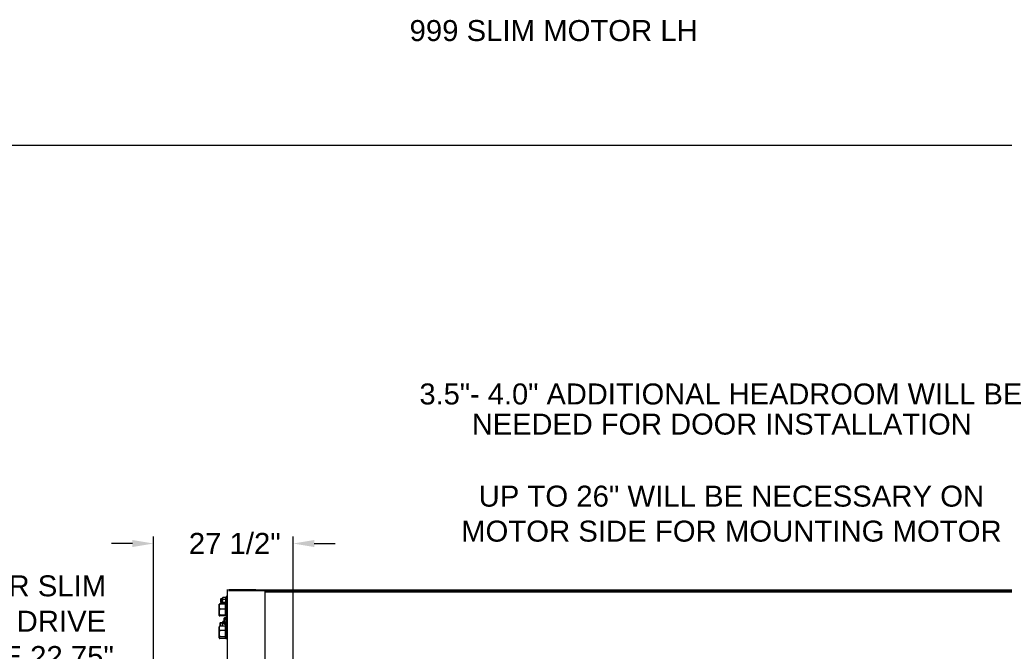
# Model space of a CAD drawing. Header units: inches. Extents: x 170 to 288, y 234 to 248.
# Tile 66 of 192: x 176.9 to 181.3, y 244.92 to 247.74. Entities that reach past the tile are written whole.
import ezdxf

# ---------------------------------------------------------------- set-up
doc = ezdxf.new("R2010")
doc.units = ezdxf.units.IN
doc.header["$LTSCALE"] = 0.25
doc.header["$MEASUREMENT"] = 0
doc.layers.add('ANNOTATIONS', color=1, linetype='Continuous')
doc.layers.add('SLIM E GUIDE MOTOR LH', color=7, linetype='Continuous')
doc.styles.add('ARIAL', font='arial.ttf', dxfattribs={"height": 0.09375})
doc.dimstyles.new('STANDARD$0', dxfattribs={"dimtxt": 0.09375, "dimasz": 0.09375, "dimexe": 0.03125, "dimexo": 0.046875, "dimgap": 0.09, "dimtad": 0, "dimtih": 1, "dimtoh": 1, "dimdec": 4, "dimzin": 0, "dimdsep": 46, "dimtxsty": 'ARIAL', "dimcen": 0.09, "dimadec": 0, "dimazin": 0, "dimtfac": 1, "dimtdec": 4, "dimtofl": 0, "dimtmove": 0, "dimatfit": 1, "dimfxl": 1, "dimtolj": 1, "dimtzin": 0, "dimarcsym": 0})

# ---------------------------------------------------------------- blocks, each defined once
blk = doc.blocks.new('*D8')
at = {"layer": 'ANNOTATIONS', "color": 0, "lineweight": -2, "transparency": 16777216}
for p, q in [((177.4958, 244.7789), (177.4958, 245.4338)), ((178.1204, 244.2825), (178.1204, 245.4338)), ((177.4021, 245.4025), (177.3083, 245.4025)), ((178.2142, 245.4025), (178.3079, 245.4025))]:
    blk.add_line(p, q, dxfattribs=at)
at = {"layer": 'ANNOTATIONS', "color": 0, "transparency": 16777216}
for points in [[(177.4021, 245.4182), (177.4021, 245.3869), (177.4958, 245.4025)], [(178.2142, 245.4182), (178.2142, 245.3869), (178.1204, 245.4025)]]:
    blk.add_solid(points, dxfattribs=at)
at = {"layer": 'defpoints', "color": 0, "transparency": 16777216}
for p in [(178.1204, 245.4025), (177.4958, 244.6852), (178.1204, 244.1887)]:
    blk.add_point(p, dxfattribs=at)
at = {"layer": 'ANNOTATIONS', "color": 0, "transparency": 16777216, "insert": (177.8591, 245.4025), "char_height": 0.09375, "attachment_point": 5, "style": 'ARIAL'}
blk.add_mtext('\\A1;27 1/2"', dxfattribs=at)

msp = doc.modelspace()

# ---------------------------------------------------------------- linework, layer by layer
at = {"layer": 'defpoints'}
msp.add_lwpolyline([(189.05875, 234.44685), (169.58887, 234.44685), (169.58887, 247.18196), (189.05875, 247.18196)], close=True, dxfattribs=at)
at = {"layer": 'SLIM E GUIDE MOTOR LH'}
for p, q in [((177.82705, 245.16859), (177.82372, 245.16859)), ((177.82372, 245.12653), (177.82372, 245.16859)), ((177.82705, 245.1682), (177.82372, 245.1682)), ((177.82705, 244.18808), (177.82705, 245.19649)), ((177.83142, 245.19649), (177.95375, 245.19649)), ((177.83142, 245.19232), (177.99542, 245.19232)), ((177.95375, 245.19232), (177.95375, 245.19649)), ((177.95375, 245.19505), (182.28708, 245.19505)), ((177.99542, 244.19297), (177.99542, 245.19232)), ((177.99542, 245.19088), (182.24542, 245.19088)), ((177.99542, 245.19016), (182.24542, 245.19016)), ((182.24542, 245.18528), (177.99542, 245.18528)), ((177.78928, 245.13126), (177.78915, 245.13111)), ((177.78915, 245.08111), (177.78915, 245.13111)), ((177.78928, 245.13086), (177.78915, 245.13071)), ((177.78915, 245.13071), (177.78915, 245.08071)), ((177.81818, 245.13254), (177.79248, 245.13254)), ((177.81818, 245.13214), (177.79248, 245.13214)), ((177.79754, 245.15609), (177.79601, 245.15457)), ((177.79601, 245.15457), (177.79601, 245.14095)), ((177.79601, 245.14095), (177.79754, 245.13943)), ((177.79858, 245.1557), (177.79705, 245.15417)), ((177.79705, 245.15417), (177.79705, 245.14056)), ((177.79705, 245.14056), (177.79858, 245.13903)), ((177.80462, 245.15609), (177.79754, 245.15609)), ((177.79754, 245.15609), (177.79754, 245.13943)), ((177.79754, 245.13943), (177.80462, 245.13943)), ((177.80462, 245.1557), (177.79858, 245.1557)), ((177.79858, 245.1557), (177.79858, 245.13903)), ((177.79858, 245.13903), (177.80462, 245.13903)), ((177.8054, 245.16117), (177.80462, 245.16026)), ((177.8054, 245.16077), (177.80462, 245.15986)), ((177.80462, 245.13214), (177.80462, 245.16026)), ((177.80462, 245.13526), (177.8054, 245.13435)), ((177.80462, 245.13486), (177.8054, 245.13395)), ((177.80462, 245.1336), (177.80484, 245.13254)), ((177.80462, 245.13321), (177.80484, 245.13214)), ((177.81788, 245.16201), (177.80628, 245.16201)), ((177.81788, 245.16162), (177.80628, 245.16162)), ((177.81788, 245.1529), (177.80628, 245.1529)), ((177.81788, 245.15251), (177.80628, 245.15251)), ((177.81788, 245.13865), (177.80628, 245.13865)), ((177.81788, 245.13826), (177.80628, 245.13826)), ((177.81788, 245.13351), (177.80628, 245.13351)), ((177.81788, 245.13311), (177.80628, 245.13311)), ((177.81818, 245.07929), (177.81818, 245.13254)), ((177.81872, 245.13111), (177.81818, 245.13111)), ((177.81872, 245.13071), (177.81818, 245.13071)), ((177.81955, 245.13356), (177.81872, 245.13356)), ((177.81872, 245.13356), (177.81872, 245.07826)), ((177.81955, 245.13316), (177.81872, 245.13316)), ((177.81955, 245.16026), (177.81877, 245.16117)), ((177.81955, 245.15986), (177.81877, 245.16077)), ((177.81877, 245.13435), (177.81955, 245.13526)), ((177.81877, 245.13395), (177.81955, 245.13486)), ((177.82372, 245.16224), (177.81955, 245.16224)), ((177.81955, 245.13328), (177.81955, 245.16224)), ((177.82372, 245.16185), (177.81955, 245.16185)), ((177.81955, 245.13288), (177.81955, 245.16185)), ((177.81955, 245.14659), (177.82372, 245.14659)), ((177.81955, 245.1462), (177.82372, 245.1462)), ((177.82372, 245.14575), (177.81955, 245.14575)), ((177.82372, 245.14535), (177.81955, 245.14535)), ((177.81955, 245.14435), (177.82372, 245.14435)), ((177.81955, 245.14395), (177.82372, 245.14395)), ((177.81955, 245.13328), (177.82372, 245.13328)), ((177.81955, 245.13288), (177.82372, 245.13288)), ((177.82372, 245.12693), (177.82705, 245.12693)), ((177.82372, 245.12653), (177.82705, 245.12653)), ((177.78915, 245.08111), (177.78928, 245.08096)), ((177.78915, 245.08071), (177.78928, 245.08056)), ((177.81818, 245.10926), (177.79248, 245.10926)), ((177.81818, 245.10886), (177.79248, 245.10886)), ((177.81818, 245.08284), (177.79248, 245.08284)), ((177.81818, 245.08244), (177.79248, 245.08244)), ((177.81818, 245.07969), (177.79248, 245.07969)), ((177.81818, 245.07929), (177.79248, 245.07929)), ((177.81818, 245.08111), (177.81872, 245.08111)), ((177.81818, 245.08071), (177.81872, 245.08071)), ((177.81872, 245.07866), (177.82705, 245.07866)), ((177.79421, 245.04778), (177.79268, 245.04625)), ((177.79421, 245.04738), (177.79268, 245.04585)), ((177.79268, 245.04625), (177.79268, 245.03365)), ((177.80462, 245.04778), (177.79421, 245.04778)), ((177.79421, 245.04778), (177.79421, 245.03405)), ((177.80462, 245.04738), (177.79421, 245.04738)), ((177.79421, 245.04738), (177.79421, 245.03365)), ((177.8054, 245.05285), (177.80462, 245.05194)), ((177.8054, 245.05246), (177.80462, 245.05155)), ((177.80462, 245.03365), (177.80462, 245.05194)), ((177.81158, 245.0537), (177.80628, 245.0537)), ((177.81478, 245.0533), (177.80628, 245.0533)), ((177.81158, 245.04459), (177.80628, 245.04459)), ((177.81788, 245.04419), (177.80628, 245.04419)), ((177.81213, 245.06955), (177.81158, 245.06861)), ((177.81158, 245.06861), (177.81158, 245.04361)), ((177.81158, 245.04361), (177.81213, 245.04267)), ((177.82372, 245.07039), (177.8127, 245.07039)), ((177.82372, 245.06509), (177.8127, 245.06509)), ((177.82372, 245.05081), (177.8127, 245.05081)), ((177.82372, 245.04183), (177.8127, 245.04183)), ((177.81519, 245.06578), (177.81478, 245.06508)), ((177.81478, 245.06508), (177.81478, 245.04635)), ((177.81478, 245.04635), (177.81519, 245.04565)), ((177.82372, 245.06641), (177.81562, 245.06641)), ((177.82372, 245.06244), (177.81562, 245.06244)), ((177.82372, 245.05175), (177.81562, 245.05175)), ((177.82372, 245.04502), (177.81562, 245.04502)), ((177.81872, 245.07826), (177.82705, 245.07826)), ((177.81955, 245.03316), (177.81955, 245.04502)), ((177.81955, 245.03356), (177.81955, 245.04183)), ((177.81955, 245.03828), (177.82372, 245.03828)), ((177.81955, 245.03788), (177.82372, 245.03788)), ((177.82372, 245.03743), (177.81955, 245.03743)), ((177.82372, 245.03704), (177.81955, 245.03704)), ((177.81955, 245.03603), (177.82372, 245.03603)), ((177.81955, 245.03564), (177.82372, 245.03564)), ((177.82705, 245.07694), (177.82372, 245.07694)), ((177.82372, 245.03316), (177.82372, 245.07694)), ((177.82705, 245.07655), (177.82372, 245.07655)), ((177.82372, 245.03528), (177.82705, 245.03528)), ((177.82372, 245.03488), (177.82705, 245.03488)), ((177.78995, 245.03204), (177.78915, 245.03111)), ((177.78995, 245.03164), (177.78915, 245.03071)), ((177.78915, 244.98111), (177.78915, 245.03111)), ((177.78915, 245.03071), (177.78915, 244.98071)), ((177.81818, 245.03405), (177.79248, 245.03405)), ((177.81818, 245.03365), (177.79248, 245.03365)), ((177.81818, 245.01377), (177.79248, 245.01377)), ((177.81818, 245.01337), (177.79248, 245.01337)), ((177.81818, 244.97778), (177.81818, 245.03405)), ((177.81872, 245.03111), (177.81818, 245.03111)), ((177.81872, 245.03071), (177.81818, 245.03071)), ((177.82705, 245.03356), (177.81872, 245.03356)), ((177.81872, 245.03356), (177.81872, 244.97826)), ((177.82705, 245.03316), (177.81872, 245.03316)), ((177.78915, 244.98111), (177.78995, 244.98018)), ((177.78915, 244.98071), (177.78995, 244.97978)), ((177.81818, 244.98584), (177.79248, 244.98584)), ((177.81818, 244.98544), (177.79248, 244.98544)), ((177.81818, 244.97818), (177.79248, 244.97818)), ((177.81818, 244.97778), (177.79248, 244.97778)), ((177.81818, 244.98111), (177.81872, 244.98111)), ((177.81818, 244.98071), (177.81872, 244.98071)), ((177.81872, 244.97866), (177.82705, 244.97866)), ((177.81872, 244.97826), (177.82705, 244.97826))]:
    msp.add_line(p, q, dxfattribs=at)
for points, knots in [([(177.79248, 245.13254), (177.7916, 245.13073), (177.79027, 245.12798), (177.78935, 245.12408), (177.78915, 245.12202), (177.78915, 245.12095), (177.78915, 245.1209)], [0, 0, 0, 0, 0.4839104, 0.73518963, 0.98633983, 1, 1, 1, 1]), ([(177.79248, 245.13214), (177.7916, 245.13033), (177.79027, 245.12758), (177.78935, 245.12369), (177.78915, 245.12162), (177.78915, 245.12056), (177.78915, 245.1205)], [0, 0, 0, 0, 0.4839104, 0.73518963, 0.98633983, 1, 1, 1, 1]), ([(177.79248, 245.13254), (177.79199, 245.1324), (177.79083, 245.13209), (177.78966, 245.13166), (177.78947, 245.13136), (177.78941, 245.13126)], [0, 0, 0, 0, 0.3251351, 0.769281, 1, 1, 1, 1]), ([(177.79248, 245.13214), (177.79199, 245.13201), (177.79083, 245.13169), (177.78966, 245.13126), (177.78947, 245.13096), (177.78941, 245.13086)], [0, 0, 0, 0, 0.3251351, 0.769281, 1, 1, 1, 1]), ([(177.80628, 245.16201), (177.80585, 245.1613), (177.80495, 245.15986), (177.80462, 245.15829), (177.80462, 245.15748), (177.80462, 245.15746)], [0, 0, 0, 0, 0.4843422, 0.9863279, 1, 1, 1, 1]), ([(177.80628, 245.16162), (177.80585, 245.16091), (177.80495, 245.15947), (177.80462, 245.15789), (177.80462, 245.15708), (177.80462, 245.15706)], [0, 0, 0, 0, 0.4843422, 0.9863279, 1, 1, 1, 1]), ([(177.80462, 245.15746), (177.80468, 245.15682), (177.80481, 245.15552), (177.80556, 245.15401), (177.80612, 245.15315), (177.80628, 245.1529)], [0, 0, 0, 0, 0.40629394, 0.82726398, 1, 1, 1, 1]), ([(177.80462, 245.15706), (177.80468, 245.15642), (177.80481, 245.15513), (177.80556, 245.15362), (177.80612, 245.15276), (177.80628, 245.15251)], [0, 0, 0, 0, 0.40629394, 0.82726398, 1, 1, 1, 1]), ([(177.80462, 245.14578), (177.80462, 245.14594), (177.80463, 245.14701), (177.8049, 245.149), (177.80557, 245.1512), (177.80611, 245.15248), (177.80628, 245.1529)], [0, 0, 0, 0, 0.0665377, 0.4352814, 0.8145517, 1, 1, 1, 1]), ([(177.80462, 245.14538), (177.80462, 245.14555), (177.80463, 245.14661), (177.8049, 245.14861), (177.80557, 245.15081), (177.80611, 245.15209), (177.80628, 245.15251)], [0, 0, 0, 0, 0.0665377, 0.4352814, 0.8145517, 1, 1, 1, 1]), ([(177.80628, 245.13865), (177.80604, 245.13926), (177.80545, 245.14068), (177.80477, 245.14306), (177.80467, 245.14487), (177.80462, 245.14578)], [0, 0, 0, 0, 0.2654628, 0.6280823, 1, 1, 1, 1]), ([(177.80628, 245.13826), (177.80604, 245.13886), (177.80545, 245.14029), (177.80477, 245.14267), (177.80467, 245.14447), (177.80462, 245.14538)], [0, 0, 0, 0, 0.2654628, 0.6280823, 1, 1, 1, 1]), ([(177.80628, 245.13865), (177.80585, 245.13825), (177.80495, 245.13744), (177.80462, 245.13655), (177.80462, 245.13609), (177.80462, 245.13608)], [0, 0, 0, 0, 0.4843455, 0.9863188, 1, 1, 1, 1]), ([(177.80628, 245.13826), (177.80585, 245.13786), (177.80495, 245.13704), (177.80462, 245.13615), (177.80462, 245.1357), (177.80462, 245.13568)], [0, 0, 0, 0, 0.4843455, 0.9863188, 1, 1, 1, 1]), ([(177.80462, 245.13608), (177.80468, 245.13572), (177.80481, 245.13499), (177.80556, 245.13414), (177.80612, 245.13365), (177.80628, 245.13351)], [0, 0, 0, 0, 0.4062861, 0.8272663, 1, 1, 1, 1]), ([(177.80462, 245.13568), (177.80468, 245.13532), (177.80481, 245.13459), (177.80556, 245.13374), (177.80612, 245.13325), (177.80628, 245.13311)], [0, 0, 0, 0, 0.4062861, 0.8272663, 1, 1, 1, 1]), ([(177.80494, 245.13488), (177.80478, 245.13448), (177.80462, 245.13405), (177.80462, 245.13362), (177.80462, 245.1336)], [0, 0, 0, 0, 0.9605872, 1, 1, 1, 1]), ([(177.80494, 245.13449), (177.80478, 245.13408), (177.80462, 245.13365), (177.80462, 245.13322), (177.80462, 245.13321)], [0, 0, 0, 0, 0.9605872, 1, 1, 1, 1]), ([(177.80544, 245.16114), (177.80555, 245.16129), (177.80577, 245.16159), (177.80611, 245.16187), (177.80628, 245.16201)], [0, 0, 0, 0, 0.503884, 1, 1, 1, 1]), ([(177.80544, 245.16074), (177.80555, 245.16089), (177.80577, 245.16119), (177.80611, 245.16147), (177.80628, 245.16162)], [0, 0, 0, 0, 0.503884, 1, 1, 1, 1]), ([(177.81788, 245.16201), (177.81832, 245.1613), (177.81921, 245.15986), (177.81955, 245.15829), (177.81955, 245.15748), (177.81955, 245.15746)], [0, 0, 0, 0, 0.4843422, 0.9863279, 1, 1, 1, 1]), ([(177.81873, 245.16114), (177.81862, 245.16129), (177.8184, 245.16159), (177.81805, 245.16187), (177.81788, 245.16201)], [0, 0, 0, 0, 0.503884, 1, 1, 1, 1]), ([(177.81788, 245.16162), (177.81832, 245.16091), (177.81921, 245.15947), (177.81955, 245.15789), (177.81955, 245.15708), (177.81955, 245.15706)], [0, 0, 0, 0, 0.4843422, 0.9863279, 1, 1, 1, 1]), ([(177.81873, 245.16074), (177.81862, 245.16089), (177.8184, 245.16119), (177.81805, 245.16147), (177.81788, 245.16162)], [0, 0, 0, 0, 0.503884, 1, 1, 1, 1]), ([(177.81955, 245.15746), (177.81949, 245.15682), (177.81936, 245.15552), (177.81861, 245.15401), (177.81805, 245.15315), (177.81788, 245.1529)], [0, 0, 0, 0, 0.40629394, 0.82726398, 1, 1, 1, 1]), ([(177.81955, 245.15706), (177.81949, 245.15642), (177.81936, 245.15513), (177.81861, 245.15362), (177.81805, 245.15276), (177.81788, 245.15251)], [0, 0, 0, 0, 0.40629394, 0.82726398, 1, 1, 1, 1]), ([(177.81955, 245.14578), (177.81955, 245.14594), (177.81954, 245.14701), (177.81926, 245.149), (177.8186, 245.1512), (177.81806, 245.15248), (177.81788, 245.1529)], [0, 0, 0, 0, 0.0665377, 0.4352814, 0.8145517, 1, 1, 1, 1]), ([(177.81955, 245.14538), (177.81955, 245.14555), (177.81954, 245.14661), (177.81926, 245.14861), (177.8186, 245.15081), (177.81806, 245.15209), (177.81788, 245.15251)], [0, 0, 0, 0, 0.0665377, 0.4352814, 0.8145517, 1, 1, 1, 1]), ([(177.81788, 245.13865), (177.81813, 245.13926), (177.81872, 245.14068), (177.81939, 245.14306), (177.8195, 245.14487), (177.81955, 245.14578)], [0, 0, 0, 0, 0.2654628, 0.6280823, 1, 1, 1, 1]), ([(177.81788, 245.13826), (177.81813, 245.13886), (177.81872, 245.14029), (177.81939, 245.14267), (177.8195, 245.14447), (177.81955, 245.14538)], [0, 0, 0, 0, 0.2654628, 0.6280823, 1, 1, 1, 1]), ([(177.81788, 245.13865), (177.81832, 245.13825), (177.81921, 245.13744), (177.81955, 245.13655), (177.81955, 245.13609), (177.81955, 245.13608)], [0, 0, 0, 0, 0.4843455, 0.9863188, 1, 1, 1, 1]), ([(177.81788, 245.13826), (177.81832, 245.13786), (177.81921, 245.13704), (177.81955, 245.13615), (177.81955, 245.1357), (177.81955, 245.13568)], [0, 0, 0, 0, 0.4843455, 0.9863188, 1, 1, 1, 1]), ([(177.81955, 245.13608), (177.81949, 245.13572), (177.81936, 245.13499), (177.81861, 245.13414), (177.81805, 245.13365), (177.81788, 245.13351)], [0, 0, 0, 0, 0.4062861, 0.8272663, 1, 1, 1, 1]), ([(177.81955, 245.13568), (177.81949, 245.13532), (177.81936, 245.13459), (177.81861, 245.13374), (177.81805, 245.13325), (177.81788, 245.13311)], [0, 0, 0, 0, 0.4062861, 0.8272663, 1, 1, 1, 1]), ([(177.81923, 245.13488), (177.81938, 245.13448), (177.81955, 245.13405), (177.81955, 245.13362), (177.81955, 245.1336)], [0, 0, 0, 0, 0.9605872, 1, 1, 1, 1]), ([(177.81923, 245.13449), (177.81938, 245.13408), (177.81955, 245.13365), (177.81955, 245.13322), (177.81955, 245.13321)], [0, 0, 0, 0, 0.9605872, 1, 1, 1, 1]), ([(177.78915, 245.1209), (177.78928, 245.11927), (177.78954, 245.11595), (177.79103, 245.1121), (177.79216, 245.1099), (177.79248, 245.10926)], [0, 0, 0, 0, 0.4062905, 0.8272674, 1, 1, 1, 1]), ([(177.78915, 245.1205), (177.78928, 245.11887), (177.78953, 245.11556), (177.79103, 245.1117), (177.79216, 245.1095), (177.79248, 245.10886)], [0, 0, 0, 0, 0.4062905, 0.8272674, 1, 1, 1, 1]), ([(177.79248, 245.10926), (177.7916, 245.10721), (177.79027, 245.10408), (177.78935, 245.09966), (177.78915, 245.09732), (177.78915, 245.09611), (177.78915, 245.09605)], [0, 0, 0, 0, 0.48390853, 0.735188, 0.98634, 1, 1, 1, 1]), ([(177.79248, 245.10886), (177.7916, 245.10681), (177.79027, 245.10369), (177.78935, 245.09927), (177.78915, 245.09692), (177.78915, 245.09571), (177.78915, 245.09565)], [0, 0, 0, 0, 0.48390853, 0.735188, 0.98634, 1, 1, 1, 1]), ([(177.78915, 245.09605), (177.78928, 245.0942), (177.78954, 245.09043), (177.79103, 245.08606), (177.79216, 245.08356), (177.79248, 245.08284)], [0, 0, 0, 0, 0.4062913, 0.8272682, 1, 1, 1, 1]), ([(177.78915, 245.09565), (177.78928, 245.0938), (177.78953, 245.09004), (177.79103, 245.08566), (177.79216, 245.08316), (177.79248, 245.08244)], [0, 0, 0, 0, 0.4062913, 0.8272682, 1, 1, 1, 1]), ([(177.79248, 245.08284), (177.79199, 245.0827), (177.79082, 245.08239), (177.78947, 245.08186), (177.78926, 245.08146), (177.78915, 245.08126)], [0, 0, 0, 0, 0.265455, 0.6280758, 1, 1, 1, 1]), ([(177.79248, 245.08244), (177.79199, 245.08231), (177.79082, 245.08199), (177.78947, 245.08146), (177.78926, 245.08107), (177.78915, 245.08086)], [0, 0, 0, 0, 0.265455, 0.6280758, 1, 1, 1, 1]), ([(177.78915, 245.08126), (177.78915, 245.08122), (177.78918, 245.08099), (177.78972, 245.08055), (177.79106, 245.08006), (177.79213, 245.07978), (177.79248, 245.07969)], [0, 0, 0, 0, 0.066533, 0.4352854, 0.8145503, 1, 1, 1, 1]), ([(177.78915, 245.08086), (177.78915, 245.08083), (177.78918, 245.08059), (177.78972, 245.08015), (177.79106, 245.07966), (177.79213, 245.07938), (177.79248, 245.07929)], [0, 0, 0, 0, 0.066533, 0.4352854, 0.8145503, 1, 1, 1, 1]), ([(177.80628, 245.0537), (177.80585, 245.05299), (177.80495, 245.05155), (177.80462, 245.04997), (177.80462, 245.04916), (177.80462, 245.04914)], [0, 0, 0, 0, 0.4843441, 0.9863299, 1, 1, 1, 1]), ([(177.80628, 245.0533), (177.80585, 245.05259), (177.80495, 245.05115), (177.80462, 245.04957), (177.80462, 245.04877), (177.80462, 245.04875)], [0, 0, 0, 0, 0.4843441, 0.9863299, 1, 1, 1, 1]), ([(177.80462, 245.04914), (177.80468, 245.0485), (177.80481, 245.04721), (177.80556, 245.0457), (177.80612, 245.04484), (177.80628, 245.04459)], [0, 0, 0, 0, 0.4062896, 0.8272631, 1, 1, 1, 1]), ([(177.80462, 245.04875), (177.80468, 245.04811), (177.80481, 245.04681), (177.80556, 245.0453), (177.80612, 245.04444), (177.80628, 245.04419)], [0, 0, 0, 0, 0.4062896, 0.8272631, 1, 1, 1, 1]), ([(177.80462, 245.03746), (177.80462, 245.03763), (177.80463, 245.03869), (177.8049, 245.04069), (177.80557, 245.04289), (177.80611, 245.04417), (177.80628, 245.04459)], [0, 0, 0, 0, 0.0665376, 0.4352814, 0.8145511, 1, 1, 1, 1]), ([(177.80462, 245.03707), (177.80462, 245.03723), (177.80463, 245.0383), (177.8049, 245.04029), (177.80557, 245.04249), (177.80611, 245.04377), (177.80628, 245.04419)], [0, 0, 0, 0, 0.0665376, 0.4352814, 0.8145511, 1, 1, 1, 1]), ([(177.80506, 245.03405), (177.805, 245.03428), (177.80468, 245.03538), (177.80464, 245.03654), (177.80462, 245.03746)], [0, 0, 0, 0, 0.20752985, 1, 1, 1, 1]), ([(177.80506, 245.03365), (177.805, 245.03388), (177.80468, 245.03499), (177.80464, 245.03615), (177.80462, 245.03707)], [0, 0, 0, 0, 0.20752985, 1, 1, 1, 1]), ([(177.80544, 245.05282), (177.80555, 245.05297), (177.80577, 245.05327), (177.80611, 245.05356), (177.80628, 245.0537)], [0, 0, 0, 0, 0.5038606, 1, 1, 1, 1]), ([(177.80544, 245.05243), (177.80555, 245.05258), (177.80577, 245.05287), (177.80611, 245.05316), (177.80628, 245.0533)], [0, 0, 0, 0, 0.5038606, 1, 1, 1, 1]), ([(177.81158, 245.06774), (177.8116, 245.06796), (177.81165, 245.06886), (177.81225, 245.06973), (177.8127, 245.07039)], [0, 0, 0, 0, 0.2463124, 1, 1, 1, 1]), ([(177.8127, 245.06509), (177.81255, 245.06529), (177.81189, 245.06615), (177.81172, 245.06705), (177.81158, 245.06774)], [0, 0, 0, 0, 0.2293536, 1, 1, 1, 1]), ([(177.81158, 245.05795), (177.81159, 245.05812), (177.8116, 245.0594), (177.81184, 245.06182), (177.81241, 245.06399), (177.8127, 245.06509)], [0, 0, 0, 0, 0.070087, 0.5307763, 1, 1, 1, 1]), ([(177.8127, 245.05081), (177.81239, 245.05197), (177.81176, 245.05431), (177.81164, 245.05673), (177.81158, 245.05795)], [0, 0, 0, 0, 0.49546092, 1, 1, 1, 1]), ([(177.81158, 245.04632), (177.81159, 245.04643), (177.8116, 245.04724), (177.81184, 245.04876), (177.81241, 245.05012), (177.8127, 245.05081)], [0, 0, 0, 0, 0.070095, 0.5307808, 1, 1, 1, 1]), ([(177.8127, 245.04183), (177.81239, 245.04256), (177.81176, 245.04404), (177.81164, 245.04556), (177.81158, 245.04632)], [0, 0, 0, 0, 0.495456, 1, 1, 1, 1]), ([(177.81219, 245.04269), (177.81221, 245.0426), (177.81229, 245.04231), (177.81253, 245.04203), (177.8127, 245.04183)], [0, 0, 0, 0, 0.2988427, 1, 1, 1, 1]), ([(177.81478, 245.06443), (177.81479, 245.06459), (177.81483, 245.06526), (177.81528, 245.06591), (177.81562, 245.06641)], [0, 0, 0, 0, 0.2366357, 1, 1, 1, 1]), ([(177.81562, 245.06244), (177.81551, 245.06258), (177.81502, 245.06323), (177.81489, 245.0639), (177.81478, 245.06443)], [0, 0, 0, 0, 0.2170745, 1, 1, 1, 1]), ([(177.81478, 245.05709), (177.81478, 245.05722), (177.8148, 245.05903), (177.81522, 245.0608), (177.81562, 245.06244)], [0, 0, 0, 0, 0.0702178, 1, 1, 1, 1]), ([(177.81562, 245.05175), (177.81539, 245.05261), (177.81491, 245.05437), (177.81483, 245.05618), (177.81478, 245.05709)], [0, 0, 0, 0, 0.4954613, 1, 1, 1, 1]), ([(177.81478, 245.04838), (177.81478, 245.04846), (177.8148, 245.0496), (177.81522, 245.05071), (177.81562, 245.05175)], [0, 0, 0, 0, 0.0702115, 1, 1, 1, 1]), ([(177.81562, 245.04502), (177.81539, 245.04556), (177.81491, 245.04667), (177.81483, 245.04781), (177.81478, 245.04838)], [0, 0, 0, 0, 0.4954571, 1, 1, 1, 1]), ([(177.81524, 245.04566), (177.81526, 245.04559), (177.81532, 245.04537), (177.8155, 245.04516), (177.81562, 245.04502)], [0, 0, 0, 0, 0.3404551, 1, 1, 1, 1]), ([(177.8184, 245.04502), (177.81839, 245.04499), (177.81826, 245.04471), (177.81806, 245.04444), (177.81788, 245.04419)], [0, 0, 0, 0, 0.0845859, 1, 1, 1, 1]), ([(177.81955, 245.03707), (177.81955, 245.03723), (177.81954, 245.0383), (177.81926, 245.04029), (177.8186, 245.04249), (177.81806, 245.04377), (177.81788, 245.04419)], [0, 0, 0, 0, 0.0665376, 0.4352814, 0.8145511, 1, 1, 1, 1]), ([(177.81955, 245.03746), (177.81955, 245.03763), (177.81954, 245.03869), (177.81937, 245.04018), (177.81897, 245.04144), (177.81884, 245.04183)], [0, 0, 0, 0, 0.11017229, 0.72073448, 1, 1, 1, 1]), ([(177.81897, 245.03356), (177.81909, 245.03395), (177.81947, 245.03522), (177.81952, 245.03655), (177.81955, 245.03746)], [0, 0, 0, 0, 0.3078818, 1, 1, 1, 1]), ([(177.81897, 245.03316), (177.81909, 245.03355), (177.81947, 245.03482), (177.81952, 245.03615), (177.81955, 245.03707)], [0, 0, 0, 0, 0.3078818, 1, 1, 1, 1]), ([(177.79248, 245.03405), (177.7916, 245.03247), (177.79027, 245.03007), (177.78935, 245.02668), (177.78915, 245.02488), (177.78915, 245.02396), (177.78915, 245.02391)], [0, 0, 0, 0, 0.4839091, 0.7351906, 0.9863413, 1, 1, 1, 1]), ([(177.79248, 245.03365), (177.7916, 245.03207), (177.79027, 245.02968), (177.78935, 245.02628), (177.78915, 245.02448), (177.78915, 245.02356), (177.78915, 245.02351)], [0, 0, 0, 0, 0.4839091, 0.7351906, 0.9863413, 1, 1, 1, 1]), ([(177.78915, 245.02391), (177.78928, 245.02249), (177.78954, 245.0196), (177.79103, 245.01624), (177.79216, 245.01433), (177.79248, 245.01377)], [0, 0, 0, 0, 0.4062892, 0.8272692, 1, 1, 1, 1]), ([(177.78915, 245.02351), (177.78928, 245.02209), (177.78953, 245.0192), (177.79103, 245.01584), (177.79216, 245.01393), (177.79248, 245.01337)], [0, 0, 0, 0, 0.4062892, 0.8272692, 1, 1, 1, 1]), ([(177.79248, 245.01377), (177.7916, 245.0116), (177.79027, 245.0083), (177.78935, 245.00362), (177.78915, 245.00114), (177.78915, 244.99987), (177.78915, 244.9998)], [0, 0, 0, 0, 0.4839125, 0.7351912, 0.9863398, 1, 1, 1, 1]), ([(177.79248, 245.01337), (177.7916, 245.0112), (177.79027, 245.0079), (177.78935, 245.00323), (177.78915, 245.00075), (177.78915, 244.99947), (177.78915, 244.99941)], [0, 0, 0, 0, 0.4839125, 0.7351912, 0.9863398, 1, 1, 1, 1]), ([(177.78915, 244.9998), (177.78928, 244.99785), (177.78954, 244.99387), (177.79103, 244.98924), (177.79216, 244.9866), (177.79248, 244.98584)], [0, 0, 0, 0, 0.4062895, 0.82727, 1, 1, 1, 1]), ([(177.78915, 244.99941), (177.78928, 244.99745), (177.78953, 244.99347), (177.79103, 244.98884), (177.79216, 244.98621), (177.79248, 244.98544)], [0, 0, 0, 0, 0.4062895, 0.82727, 1, 1, 1, 1]), ([(177.79248, 245.03405), (177.79197, 245.03372), (177.79094, 245.03307), (177.79033, 245.03238), (177.79002, 245.03203)], [0, 0, 0, 0, 0.4941489, 1, 1, 1, 1]), ([(177.79248, 245.03365), (177.79197, 245.03332), (177.79094, 245.03267), (177.79033, 245.03198), (177.79002, 245.03163)], [0, 0, 0, 0, 0.4941489, 1, 1, 1, 1]), ([(177.81818, 245.0311), (177.81834, 245.03145), (177.81855, 245.03194), (177.81868, 245.03245), (177.81872, 245.0326)], [0, 0, 0, 0, 0.7114346, 1, 1, 1, 1]), ([(177.81818, 245.03071), (177.81834, 245.03105), (177.81855, 245.03154), (177.81868, 245.03206), (177.81872, 245.03221)], [0, 0, 0, 0, 0.7114346, 1, 1, 1, 1]), ([(177.79248, 244.98584), (177.79199, 244.98551), (177.79082, 244.98475), (177.78947, 244.98347), (177.78926, 244.9825), (177.78915, 244.98201)], [0, 0, 0, 0, 0.2654539, 0.6280758, 1, 1, 1, 1]), ([(177.79248, 244.98544), (177.79199, 244.98512), (177.79082, 244.98435), (177.78947, 244.98307), (177.78926, 244.9821), (177.78915, 244.98161)], [0, 0, 0, 0, 0.2654539, 0.6280758, 1, 1, 1, 1]), ([(177.78915, 244.98201), (177.78915, 244.98192), (177.78918, 244.98135), (177.78972, 244.98027), (177.79106, 244.97909), (177.79213, 244.9784), (177.79248, 244.97818)], [0, 0, 0, 0, 0.066532, 0.4352843, 0.8145495, 1, 1, 1, 1]), ([(177.78915, 244.98161), (177.78915, 244.98152), (177.78918, 244.98095), (177.78972, 244.97988), (177.79106, 244.97869), (177.79213, 244.97801), (177.79248, 244.97778)], [0, 0, 0, 0, 0.066532, 0.4352843, 0.8145495, 1, 1, 1, 1])]:
    msp.add_open_spline(points, degree=3, knots=knots, dxfattribs=at)

# ---------------------------------------------------------------- texts
at = {"layer": 'ANNOTATIONS', "char_height": 0.09375, "style": 'ARIAL'}
for s, insert, width, attachment_point, line_spacing_factor in [('\\pi0.73084;999 SLIM MOTOR LH', (177.90932, 247.74099), 2.7338862, 1, 0.86134), ('\\pi0.01307;3.5"- 4.0" ADDITIONAL HEADROOM WILL BE \\P\\pi0.24936;NEEDED FOR DOOR INSTALLATION', (178.67129, 246.11758), 2.7338862, 1, 0.86134), ('* SHAFT FOR SLIM GUIDES ON DRIVE SIDE CAN BE 22.75"', (176.69896, 245.26036), 1.2465025, 2, 1.010437)]:
    msp.add_mtext(s, dxfattribs=dict(at, insert=insert, width=width, attachment_point=attachment_point, line_spacing_factor=line_spacing_factor))
at = {"layer": 'ANNOTATIONS', "insert": (180.07803, 245.66116), "char_height": 0.09375, "width": 2.4275789, "attachment_point": 2, "style": 'ARIAL'}
msp.add_mtext('UP TO 26" WILL BE NECESSARY ON MOTOR SIDE FOR MOUNTING MOTOR ', dxfattribs=at)

# ---------------------------------------------------------------- dimensions: what is measured, and where the dimension line sits
at = {"layer": 'ANNOTATIONS'}
dim = msp.add_linear_dim(base=(178.12042, 245.40253), p1=(177.4958, 244.68519), p2=(178.12042, 244.18872), text='27 1/2"', dimstyle='STANDARD$0', override={"dimexo": 0.09375}, dxfattribs=at)
dim.commit()
dim.dimension.update_dxf_attribs({"geometry": '*D8', "text_midpoint": (177.85912, 245.40253), "dimtype": 160})

doc.saveas('drawing.dxf')
